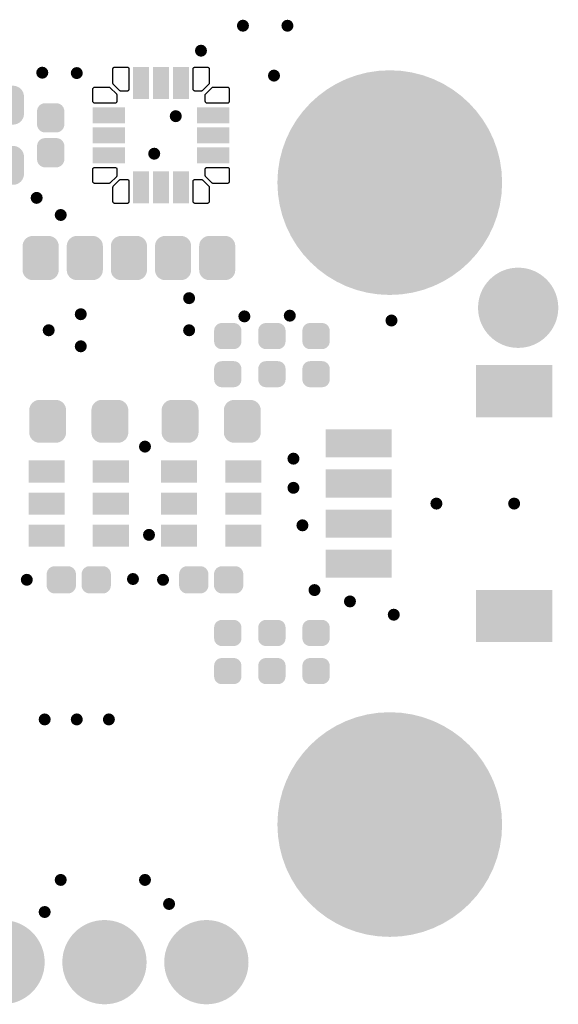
# Model space of a CAD drawing. Header units: inches. Extents: x 0.3 to 40.7, y 0.2 to 25.1.
# Tile 3 of 3: x 27.3 to 40.7, y 0.2 to 24.7. Entities that reach past the tile are written whole.
import ezdxf

# ---------------------------------------------------------------- set-up
doc = ezdxf.new("R2010")
doc.units = ezdxf.units.IN
for name, color, linetype in [('Pad Holes', 156, 'Continuous'), ('Top Solder', 216, 'Continuous'), ('Via Holes', 16, 'Continuous')]:
    doc.layers.add(name, color=color, linetype=linetype)

# ---------------------------------------------------------------- blocks, each defined once
blk = doc.blocks.new('RES_0402_3079')
at = {"layer": 'Top Solder'}
h = blk.add_hatch(color=216, dxfattribs=at)
edge = h.paths.add_edge_path()
edge.add_arc((-0.34, -0.15), 0.19, 270, 360)
edge.add_line((-0.15, -0.15), (-0.15, 0.15))
edge.add_arc((-0.34, 0.15), 0.19, 0, 90)
edge.add_line((-0.34, 0.34), (-0.61, 0.34))
edge.add_arc((-0.61, 0.15), 0.19, 90, 180)
edge.add_line((-0.8, 0.15), (-0.8, -0.15))
edge.add_arc((-0.61, -0.15), 0.19, 180, 270)
edge.add_line((-0.61, -0.34), (-0.34, -0.34))
h = blk.add_hatch(color=216, dxfattribs=at)
edge = h.paths.add_edge_path()
edge.add_arc((0.34, 0.15), 0.19, 90, 180)
edge.add_line((0.15, 0.15), (0.15, -0.15))
edge.add_arc((0.34, -0.15), 0.19, 180, 270)
edge.add_line((0.34, -0.34), (0.61, -0.34))
edge.add_arc((0.61, -0.15), 0.19, 270, 360)
edge.add_line((0.8, -0.15), (0.8, 0.15))
edge.add_arc((0.61, 0.15), 0.19, 0, 90)
edge.add_line((0.61, 0.34), (0.34, 0.34))
blk = doc.blocks.new('F_____________1___F_________1_3082')
at = {"layer": 'Top Solder'}
h = blk.add_hatch(color=216, dxfattribs=at)
edge = h.paths.add_edge_path()
edge.add_arc((0, 0), 1, 0, 360)
blk = doc.blocks.new('CAP_0603_3083')
at = {"layer": 'Top Solder'}
h = blk.add_hatch(color=216, dxfattribs=at)
edge = h.paths.add_edge_path()
edge.add_arc((-0.537, -0.263), 0.272, 270, 360)
edge.add_line((-0.265, -0.263), (-0.265, 0.263))
edge.add_arc((-0.537, 0.263), 0.272, 0, 90)
edge.add_line((-0.537, 0.535), (-0.963, 0.535))
edge.add_arc((-0.963, 0.263), 0.272, 90, 180)
edge.add_line((-1.235, 0.263), (-1.235, -0.263))
edge.add_arc((-0.963, -0.263), 0.272, 180, 270)
edge.add_line((-0.963, -0.535), (-0.537, -0.535))
h = blk.add_hatch(color=216, dxfattribs=at)
edge = h.paths.add_edge_path()
edge.add_arc((0.537, 0.263), 0.272, 90, 180)
edge.add_line((0.265, 0.263), (0.265, -0.263))
edge.add_arc((0.537, -0.263), 0.272, 180, 270)
edge.add_line((0.537, -0.535), (0.963, -0.535))
edge.add_arc((0.963, -0.263), 0.272, 270, 360)
edge.add_line((1.235, -0.263), (1.235, 0.263))
edge.add_arc((0.963, 0.263), 0.272, 0, 90)
edge.add_line((0.963, 0.535), (0.537, 0.535))
blk = doc.blocks.new('CAP_0402_3084')
at = {"layer": 'Top Solder'}
h = blk.add_hatch(color=216, dxfattribs=at)
edge = h.paths.add_edge_path()
edge.add_arc((-0.271, -0.139), 0.201, 270, 360)
edge.add_line((-0.07, -0.139), (-0.07, 0.139))
edge.add_arc((-0.271, 0.139), 0.201, 0, 90)
edge.add_line((-0.271, 0.34), (-0.599, 0.34))
edge.add_arc((-0.599, 0.139), 0.201, 90, 180)
edge.add_line((-0.8, 0.139), (-0.8, -0.139))
edge.add_arc((-0.599, -0.139), 0.201, 180, 270)
edge.add_line((-0.599, -0.34), (-0.271, -0.34))
h = blk.add_hatch(color=216, dxfattribs=at)
edge = h.paths.add_edge_path()
edge.add_arc((0.271, 0.139), 0.201, 90, 180)
edge.add_line((0.07, 0.139), (0.07, -0.139))
edge.add_arc((0.271, -0.139), 0.201, 180, 270)
edge.add_line((0.271, -0.34), (0.599, -0.34))
edge.add_arc((0.599, -0.139), 0.201, 270, 360)
edge.add_line((0.8, -0.139), (0.8, 0.139))
edge.add_arc((0.599, 0.139), 0.201, 0, 90)
edge.add_line((0.599, 0.34), (0.271, 0.34))
blk = doc.blocks.new('RES_0402_3085')
at = {"layer": 'Top Solder'}
h = blk.add_hatch(color=216, dxfattribs=at)
edge = h.paths.add_edge_path()
edge.add_arc((-0.34, -0.15), 0.19, 270, 360)
edge.add_line((-0.15, -0.15), (-0.15, 0.15))
edge.add_arc((-0.34, 0.15), 0.19, 0, 90)
edge.add_line((-0.34, 0.34), (-0.61, 0.34))
edge.add_arc((-0.61, 0.15), 0.19, 90, 180)
edge.add_line((-0.8, 0.15), (-0.8, -0.15))
edge.add_arc((-0.61, -0.15), 0.19, 180, 270)
edge.add_line((-0.61, -0.34), (-0.34, -0.34))
h = blk.add_hatch(color=216, dxfattribs=at)
edge = h.paths.add_edge_path()
edge.add_arc((0.34, 0.15), 0.19, 90, 180)
edge.add_line((0.15, 0.15), (0.15, -0.15))
edge.add_arc((0.34, -0.15), 0.19, 180, 270)
edge.add_line((0.34, -0.34), (0.61, -0.34))
edge.add_arc((0.61, -0.15), 0.19, 270, 360)
edge.add_line((0.8, -0.15), (0.8, 0.15))
edge.add_arc((0.61, 0.15), 0.19, 0, 90)
edge.add_line((0.61, 0.34), (0.34, 0.34))
blk = doc.blocks.new('RES_0402_3086')
at = {"layer": 'Top Solder'}
h = blk.add_hatch(color=216, dxfattribs=at)
edge = h.paths.add_edge_path()
edge.add_arc((-0.34, -0.15), 0.19, 270, 360)
edge.add_line((-0.15, -0.15), (-0.15, 0.15))
edge.add_arc((-0.34, 0.15), 0.19, 0, 90)
edge.add_line((-0.34, 0.34), (-0.61, 0.34))
edge.add_arc((-0.61, 0.15), 0.19, 90, 180)
edge.add_line((-0.8, 0.15), (-0.8, -0.15))
edge.add_arc((-0.61, -0.15), 0.19, 180, 270)
edge.add_line((-0.61, -0.34), (-0.34, -0.34))
h = blk.add_hatch(color=216, dxfattribs=at)
edge = h.paths.add_edge_path()
edge.add_arc((0.34, 0.15), 0.19, 90, 180)
edge.add_line((0.15, 0.15), (0.15, -0.15))
edge.add_arc((0.34, -0.15), 0.19, 180, 270)
edge.add_line((0.34, -0.34), (0.61, -0.34))
edge.add_arc((0.61, -0.15), 0.19, 270, 360)
edge.add_line((0.8, -0.15), (0.8, 0.15))
edge.add_arc((0.61, 0.15), 0.19, 0, 90)
edge.add_line((0.61, 0.34), (0.34, 0.34))
blk = doc.blocks.new('RES_0402_3087')
at = {"layer": 'Top Solder'}
h = blk.add_hatch(color=216, dxfattribs=at)
edge = h.paths.add_edge_path()
edge.add_arc((-0.34, -0.15), 0.19, 270, 360)
edge.add_line((-0.15, -0.15), (-0.15, 0.15))
edge.add_arc((-0.34, 0.15), 0.19, 0, 90)
edge.add_line((-0.34, 0.34), (-0.61, 0.34))
edge.add_arc((-0.61, 0.15), 0.19, 90, 180)
edge.add_line((-0.8, 0.15), (-0.8, -0.15))
edge.add_arc((-0.61, -0.15), 0.19, 180, 270)
edge.add_line((-0.61, -0.34), (-0.34, -0.34))
h = blk.add_hatch(color=216, dxfattribs=at)
edge = h.paths.add_edge_path()
edge.add_arc((0.34, 0.15), 0.19, 90, 180)
edge.add_line((0.15, 0.15), (0.15, -0.15))
edge.add_arc((0.34, -0.15), 0.19, 180, 270)
edge.add_line((0.34, -0.34), (0.61, -0.34))
edge.add_arc((0.61, -0.15), 0.19, 270, 360)
edge.add_line((0.8, -0.15), (0.8, 0.15))
edge.add_arc((0.61, 0.15), 0.19, 0, 90)
edge.add_line((0.61, 0.34), (0.34, 0.34))
blk = doc.blocks.new('RES_0402_3088')
at = {"layer": 'Top Solder'}
h = blk.add_hatch(color=216, dxfattribs=at)
edge = h.paths.add_edge_path()
edge.add_arc((-0.34, -0.15), 0.19, 270, 360)
edge.add_line((-0.15, -0.15), (-0.15, 0.15))
edge.add_arc((-0.34, 0.15), 0.19, 0, 90)
edge.add_line((-0.34, 0.34), (-0.61, 0.34))
edge.add_arc((-0.61, 0.15), 0.19, 90, 180)
edge.add_line((-0.8, 0.15), (-0.8, -0.15))
edge.add_arc((-0.61, -0.15), 0.19, 180, 270)
edge.add_line((-0.61, -0.34), (-0.34, -0.34))
h = blk.add_hatch(color=216, dxfattribs=at)
edge = h.paths.add_edge_path()
edge.add_arc((0.34, 0.15), 0.19, 90, 180)
edge.add_line((0.15, 0.15), (0.15, -0.15))
edge.add_arc((0.34, -0.15), 0.19, 180, 270)
edge.add_line((0.34, -0.34), (0.61, -0.34))
edge.add_arc((0.61, -0.15), 0.19, 270, 360)
edge.add_line((0.8, -0.15), (0.8, 0.15))
edge.add_arc((0.61, 0.15), 0.19, 0, 90)
edge.add_line((0.61, 0.34), (0.34, 0.34))
blk = doc.blocks.new('RES_0402_3089')
at = {"layer": 'Top Solder'}
h = blk.add_hatch(color=216, dxfattribs=at)
edge = h.paths.add_edge_path()
edge.add_arc((-0.34, -0.15), 0.19, 270, 360)
edge.add_line((-0.15, -0.15), (-0.15, 0.15))
edge.add_arc((-0.34, 0.15), 0.19, 0, 90)
edge.add_line((-0.34, 0.34), (-0.61, 0.34))
edge.add_arc((-0.61, 0.15), 0.19, 90, 180)
edge.add_line((-0.8, 0.15), (-0.8, -0.15))
edge.add_arc((-0.61, -0.15), 0.19, 180, 270)
edge.add_line((-0.61, -0.34), (-0.34, -0.34))
h = blk.add_hatch(color=216, dxfattribs=at)
edge = h.paths.add_edge_path()
edge.add_arc((0.34, 0.15), 0.19, 90, 180)
edge.add_line((0.15, 0.15), (0.15, -0.15))
edge.add_arc((0.34, -0.15), 0.19, 180, 270)
edge.add_line((0.34, -0.34), (0.61, -0.34))
edge.add_arc((0.61, -0.15), 0.19, 270, 360)
edge.add_line((0.8, -0.15), (0.8, 0.15))
edge.add_arc((0.61, 0.15), 0.19, 0, 90)
edge.add_line((0.61, 0.34), (0.34, 0.34))
blk = doc.blocks.new('UFQFPN20_3090')
at = {"layer": 'Top Solder'}
for points in [[(-0.7, 1.7), (-0.3, 1.7), (-0.3, 0.9), (-0.7, 0.9)], [(-0.2, 1.7), (0.2, 1.7), (0.2, 0.9), (-0.2, 0.9)], [(0.3, 1.7), (0.7, 1.7), (0.7, 0.9), (0.3, 0.9)], [(-1.7, 0.3), (-1.7, 0.7), (-0.9, 0.7), (-0.9, 0.3)], [(0.9, 0.3), (0.9, 0.7), (1.7, 0.7), (1.7, 0.3)], [(-1.7, -0.2), (-1.7, 0.2), (-0.9, 0.2), (-0.9, -0.2)], [(0.9, -0.2), (0.9, 0.2), (1.7, 0.2), (1.7, -0.2)], [(-1.7, -0.7), (-1.7, -0.3), (-0.9, -0.3), (-0.9, -0.7)], [(0.9, -0.7), (0.9, -0.3), (1.7, -0.3), (1.7, -0.7)], [(-0.7, -0.9), (-0.3, -0.9), (-0.3, -1.7), (-0.7, -1.7)], [(-0.2, -0.9), (0.2, -0.9), (0.2, -1.7), (-0.2, -1.7)], [(0.3, -0.9), (0.7, -0.9), (0.7, -1.7), (0.3, -1.7)]]:
    blk.add_hatch(color=216, dxfattribs=at).paths.add_polyline_path(points)
for p, q in [((-1.2, 1.65), (-1.199, 1.66)), ((-1.2, 1.3), (-1.2, 1.65)), ((-1.199, 1.66), (-1.196, 1.669)), ((-1.196, 1.669), (-1.192, 1.678)), ((-1.192, 1.678), (-1.186, 1.686)), ((-1.186, 1.686), (-1.178, 1.692)), ((-1.178, 1.692), (-1.169, 1.696)), ((-1.169, 1.696), (-1.16, 1.699)), ((-1.16, 1.699), (-1.15, 1.7)), ((-1.15, 1.7), (-0.85, 1.7)), ((-0.85, 1.7), (-0.84, 1.699)), ((-0.84, 1.699), (-0.831, 1.696)), ((-0.831, 1.696), (-0.822, 1.692)), ((-0.822, 1.692), (-0.814, 1.686)), ((-0.814, 1.686), (-0.808, 1.678)), ((-0.808, 1.678), (-0.804, 1.669)), ((-0.804, 1.669), (-0.801, 1.66)), ((-0.801, 1.66), (-0.8, 1.65)), ((-0.8, 1.65), (-0.8, 1.15)), ((0.8, 1.65), (0.801, 1.66)), ((0.8, 1.15), (0.8, 1.65)), ((0.801, 1.66), (0.804, 1.669)), ((0.804, 1.669), (0.808, 1.678)), ((0.808, 1.678), (0.814, 1.686)), ((0.814, 1.686), (0.822, 1.692)), ((0.822, 1.692), (0.831, 1.696)), ((0.831, 1.696), (0.84, 1.699)), ((0.84, 1.699), (0.85, 1.7)), ((0.85, 1.7), (1.15, 1.7)), ((1.15, 1.7), (1.16, 1.699)), ((1.16, 1.699), (1.169, 1.696)), ((1.169, 1.696), (1.178, 1.692)), ((1.178, 1.692), (1.186, 1.686)), ((1.186, 1.686), (1.192, 1.678)), ((1.192, 1.678), (1.196, 1.669)), ((1.196, 1.669), (1.199, 1.66)), ((1.199, 1.66), (1.2, 1.65)), ((1.2, 1.65), (1.2, 1.3)), ((-1.2, 1.295), (-1.2, 1.3)), ((-1.2, 1.3), (-1.2, 1.3)), ((-1.199, 1.29), (-1.2, 1.295)), ((-1.197, 1.283), (-1.199, 1.29)), ((-1.196, 1.281), (-1.197, 1.283)), ((-1.192, 1.272), (-1.196, 1.281)), ((-1.186, 1.264), (-1.192, 1.272)), ((-1.036, 1.114), (-1.186, 1.264)), ((1.186, 1.264), (1.036, 1.114)), ((1.192, 1.272), (1.186, 1.264)), ((1.196, 1.281), (1.192, 1.272)), ((1.197, 1.283), (1.196, 1.281)), ((1.199, 1.29), (1.197, 1.283)), ((1.2, 1.295), (1.199, 1.29)), ((1.2, 1.3), (1.2, 1.3)), ((1.2, 1.3), (1.2, 1.295)), ((-1.7, 1.15), (-1.699, 1.16)), ((-1.7, 0.85), (-1.7, 1.15)), ((-1.699, 1.16), (-1.696, 1.169)), ((-1.696, 1.169), (-1.692, 1.178)), ((-1.692, 1.178), (-1.686, 1.186)), ((-1.686, 1.186), (-1.678, 1.192)), ((-1.678, 1.192), (-1.669, 1.196)), ((-1.669, 1.196), (-1.66, 1.199)), ((-1.66, 1.199), (-1.65, 1.2)), ((-1.65, 1.2), (-1.3, 1.2)), ((-1.3, 1.2), (-1.295, 1.2)), ((-1.3, 1.2), (-1.3, 1.2)), ((-1.295, 1.2), (-1.29, 1.199)), ((-1.29, 1.199), (-1.283, 1.197)), ((-1.283, 1.197), (-1.281, 1.196)), ((-1.281, 1.196), (-1.272, 1.192)), ((-1.272, 1.192), (-1.264, 1.186)), ((-1.264, 1.186), (-1.114, 1.036)), ((-1.114, 1.036), (-1.114, 1.036)), ((-1.114, 1.036), (-1.108, 1.028)), ((-1.108, 1.028), (-1.104, 1.019)), ((-1.104, 1.019), (-1.101, 1.01)), ((-1.101, 1.01), (-1.1, 1)), ((-1.1, 1), (-1.1, 0.85)), ((-1.028, 1.108), (-1.036, 1.114)), ((-1.036, 1.114), (-1.036, 1.114)), ((-1.019, 1.104), (-1.028, 1.108)), ((-1.01, 1.101), (-1.019, 1.104)), ((-1, 1.1), (-1.01, 1.101)), ((-0.85, 1.1), (-1, 1.1)), ((-0.84, 1.101), (-0.85, 1.1)), ((-0.831, 1.104), (-0.84, 1.101)), ((-0.822, 1.108), (-0.831, 1.104)), ((-0.814, 1.114), (-0.822, 1.108)), ((-0.808, 1.122), (-0.814, 1.114)), ((-0.804, 1.131), (-0.808, 1.122)), ((-0.801, 1.14), (-0.804, 1.131)), ((-0.8, 1.15), (-0.801, 1.14)), ((0.801, 1.14), (0.8, 1.15)), ((0.804, 1.131), (0.801, 1.14)), ((0.808, 1.122), (0.804, 1.131)), ((0.814, 1.114), (0.808, 1.122)), ((0.822, 1.108), (0.814, 1.114)), ((0.831, 1.104), (0.822, 1.108)), ((0.84, 1.101), (0.831, 1.104)), ((0.85, 1.1), (0.84, 1.101)), ((1, 1.1), (0.85, 1.1)), ((1.01, 1.101), (1, 1.1)), ((1.019, 1.104), (1.01, 1.101)), ((1.028, 1.108), (1.019, 1.104)), ((1.036, 1.114), (1.028, 1.108)), ((1.036, 1.114), (1.036, 1.114)), ((1.1, 1.005), (1.101, 1.01)), ((1.1, 1), (1.1, 1.005)), ((1.1, 0.85), (1.1, 1)), ((1.1, 1), (1.1, 1)), ((1.101, 1.01), (1.103, 1.017)), ((1.103, 1.017), (1.104, 1.019)), ((1.104, 1.019), (1.108, 1.028)), ((1.108, 1.028), (1.114, 1.036)), ((1.114, 1.036), (1.264, 1.186)), ((1.264, 1.186), (1.272, 1.192)), ((1.264, 1.186), (1.264, 1.186)), ((1.272, 1.192), (1.281, 1.196)), ((1.281, 1.196), (1.29, 1.199)), ((1.29, 1.199), (1.3, 1.2)), ((1.3, 1.2), (1.65, 1.2)), ((1.65, 1.2), (1.66, 1.199)), ((1.66, 1.199), (1.669, 1.196)), ((1.669, 1.196), (1.678, 1.192)), ((1.678, 1.192), (1.686, 1.186)), ((1.686, 1.186), (1.692, 1.178)), ((1.692, 1.178), (1.696, 1.169)), ((1.696, 1.169), (1.699, 1.16)), ((1.699, 1.16), (1.7, 1.15)), ((1.7, 1.15), (1.7, 0.85)), ((-1.699, 0.84), (-1.7, 0.85)), ((-1.696, 0.831), (-1.699, 0.84)), ((-1.692, 0.822), (-1.696, 0.831)), ((-1.686, 0.814), (-1.692, 0.822)), ((-1.678, 0.808), (-1.686, 0.814)), ((-1.669, 0.804), (-1.678, 0.808)), ((-1.66, 0.801), (-1.669, 0.804)), ((-1.65, 0.8), (-1.66, 0.801)), ((-1.15, 0.8), (-1.65, 0.8)), ((-1.14, 0.801), (-1.15, 0.8)), ((-1.131, 0.804), (-1.14, 0.801)), ((-1.122, 0.808), (-1.131, 0.804)), ((-1.114, 0.814), (-1.122, 0.808)), ((-1.108, 0.822), (-1.114, 0.814)), ((-1.104, 0.831), (-1.108, 0.822)), ((-1.101, 0.84), (-1.104, 0.831)), ((-1.1, 0.85), (-1.101, 0.84)), ((1.101, 0.84), (1.1, 0.85)), ((1.104, 0.831), (1.101, 0.84)), ((1.108, 0.822), (1.104, 0.831)), ((1.114, 0.814), (1.108, 0.822)), ((1.122, 0.808), (1.114, 0.814)), ((1.131, 0.804), (1.122, 0.808)), ((1.14, 0.801), (1.131, 0.804)), ((1.15, 0.8), (1.14, 0.801)), ((1.65, 0.8), (1.15, 0.8)), ((1.66, 0.801), (1.65, 0.8)), ((1.669, 0.804), (1.66, 0.801)), ((1.678, 0.808), (1.669, 0.804)), ((1.686, 0.814), (1.678, 0.808)), ((1.692, 0.822), (1.686, 0.814)), ((1.696, 0.831), (1.692, 0.822)), ((1.699, 0.84), (1.696, 0.831)), ((1.7, 0.85), (1.699, 0.84)), ((-1.7, -0.85), (-1.699, -0.84)), ((-1.7, -1.15), (-1.7, -0.85)), ((-1.699, -0.84), (-1.696, -0.831)), ((-1.696, -0.831), (-1.692, -0.822)), ((-1.692, -0.822), (-1.686, -0.814)), ((-1.686, -0.814), (-1.678, -0.808)), ((-1.678, -0.808), (-1.669, -0.804)), ((-1.669, -0.804), (-1.66, -0.801)), ((-1.66, -0.801), (-1.65, -0.8)), ((-1.65, -0.8), (-1.15, -0.8)), ((-1.15, -0.8), (-1.14, -0.801)), ((-1.14, -0.801), (-1.131, -0.804)), ((-1.131, -0.804), (-1.122, -0.808)), ((-1.122, -0.808), (-1.114, -0.814)), ((-1.114, -0.814), (-1.108, -0.822)), ((-1.108, -0.822), (-1.104, -0.831)), ((-1.104, -0.831), (-1.101, -0.84)), ((-1.101, -0.84), (-1.1, -0.85)), ((-1.1, -0.85), (-1.1, -1)), ((1.1, -0.85), (1.101, -0.84)), ((1.1, -1), (1.1, -0.85)), ((1.101, -0.84), (1.104, -0.831)), ((1.104, -0.831), (1.108, -0.822)), ((1.108, -0.822), (1.114, -0.814)), ((1.114, -0.814), (1.122, -0.808)), ((1.122, -0.808), (1.131, -0.804)), ((1.131, -0.804), (1.14, -0.801)), ((1.14, -0.801), (1.15, -0.8)), ((1.15, -0.8), (1.65, -0.8)), ((1.65, -0.8), (1.66, -0.801)), ((1.66, -0.801), (1.669, -0.804)), ((1.669, -0.804), (1.678, -0.808)), ((1.678, -0.808), (1.686, -0.814)), ((1.686, -0.814), (1.692, -0.822)), ((1.692, -0.822), (1.696, -0.831)), ((1.696, -0.831), (1.699, -0.84)), ((1.699, -0.84), (1.7, -0.85)), ((1.7, -0.85), (1.7, -1.15)), ((-1.699, -1.16), (-1.7, -1.15)), ((-1.696, -1.169), (-1.699, -1.16)), ((-1.692, -1.178), (-1.696, -1.169)), ((-1.686, -1.186), (-1.692, -1.178)), ((-1.678, -1.192), (-1.686, -1.186)), ((-1.669, -1.196), (-1.678, -1.192)), ((-1.66, -1.199), (-1.669, -1.196)), ((-1.65, -1.2), (-1.66, -1.199)), ((-1.3, -1.2), (-1.65, -1.2)), ((-1.295, -1.2), (-1.3, -1.2)), ((-1.3, -1.2), (-1.3, -1.2)), ((-1.29, -1.199), (-1.295, -1.2)), ((-1.283, -1.197), (-1.29, -1.199)), ((-1.281, -1.196), (-1.283, -1.197)), ((-1.272, -1.192), (-1.281, -1.196)), ((-1.264, -1.186), (-1.272, -1.192)), ((-1.114, -1.036), (-1.264, -1.186)), ((-1.186, -1.264), (-1.036, -1.114)), ((-1.108, -1.028), (-1.114, -1.036)), ((-1.114, -1.036), (-1.114, -1.036)), ((-1.104, -1.019), (-1.108, -1.028)), ((-1.101, -1.01), (-1.104, -1.019)), ((-1.1, -1), (-1.101, -1.01)), ((-1.036, -1.114), (-1.028, -1.108)), ((-1.036, -1.114), (-1.036, -1.114)), ((-1.028, -1.108), (-1.019, -1.104)), ((-1.019, -1.104), (-1.01, -1.101)), ((-1.01, -1.101), (-1, -1.1)), ((-1, -1.1), (-0.85, -1.1)), ((-0.85, -1.1), (-0.84, -1.101)), ((-0.84, -1.101), (-0.831, -1.104)), ((-0.831, -1.104), (-0.822, -1.108)), ((-0.822, -1.108), (-0.814, -1.114)), ((-0.814, -1.114), (-0.808, -1.122)), ((-0.808, -1.122), (-0.804, -1.131)), ((-0.804, -1.131), (-0.801, -1.14)), ((-0.801, -1.14), (-0.8, -1.15)), ((-0.8, -1.15), (-0.8, -1.65)), ((0.8, -1.15), (0.801, -1.14)), ((0.8, -1.65), (0.8, -1.15)), ((0.801, -1.14), (0.804, -1.131)), ((0.804, -1.131), (0.808, -1.122)), ((0.808, -1.122), (0.814, -1.114)), ((0.814, -1.114), (0.822, -1.108)), ((0.822, -1.108), (0.831, -1.104)), ((0.831, -1.104), (0.84, -1.101)), ((0.84, -1.101), (0.85, -1.1)), ((0.85, -1.1), (1, -1.1)), ((1, -1.1), (1.005, -1.1)), ((1, -1.1), (1, -1.1)), ((1.005, -1.1), (1.01, -1.101)), ((1.01, -1.101), (1.017, -1.103)), ((1.017, -1.103), (1.019, -1.104)), ((1.019, -1.104), (1.028, -1.108)), ((1.028, -1.108), (1.036, -1.114)), ((1.036, -1.114), (1.186, -1.264)), ((1.101, -1.01), (1.1, -1)), ((1.104, -1.019), (1.101, -1.01)), ((1.108, -1.028), (1.104, -1.019)), ((1.114, -1.036), (1.108, -1.028)), ((1.264, -1.186), (1.114, -1.036)), ((1.114, -1.036), (1.114, -1.036)), ((1.272, -1.192), (1.264, -1.186)), ((1.281, -1.196), (1.272, -1.192)), ((1.283, -1.197), (1.281, -1.196)), ((1.29, -1.199), (1.283, -1.197)), ((1.295, -1.2), (1.29, -1.199)), ((1.3, -1.2), (1.295, -1.2)), ((1.65, -1.2), (1.3, -1.2)), ((1.3, -1.2), (1.3, -1.2)), ((1.66, -1.199), (1.65, -1.2)), ((1.669, -1.196), (1.66, -1.199)), ((1.678, -1.192), (1.669, -1.196)), ((1.686, -1.186), (1.678, -1.192)), ((1.692, -1.178), (1.686, -1.186)), ((1.696, -1.169), (1.692, -1.178)), ((1.699, -1.16), (1.696, -1.169)), ((1.7, -1.15), (1.699, -1.16)), ((-1.2, -1.295), (-1.199, -1.29)), ((-1.2, -1.3), (-1.2, -1.295)), ((-1.2, -1.65), (-1.2, -1.3)), ((-1.2, -1.3), (-1.2, -1.3)), ((-1.199, -1.29), (-1.197, -1.283)), ((-1.197, -1.283), (-1.196, -1.281)), ((-1.196, -1.281), (-1.192, -1.272)), ((-1.192, -1.272), (-1.186, -1.264)), ((1.186, -1.264), (1.186, -1.264)), ((1.186, -1.264), (1.192, -1.272)), ((1.192, -1.272), (1.196, -1.281)), ((1.196, -1.281), (1.199, -1.29)), ((1.199, -1.29), (1.2, -1.3)), ((1.2, -1.3), (1.2, -1.65)), ((-1.199, -1.66), (-1.2, -1.65)), ((-1.196, -1.669), (-1.199, -1.66)), ((-1.192, -1.678), (-1.196, -1.669)), ((-1.186, -1.686), (-1.192, -1.678)), ((-1.178, -1.692), (-1.186, -1.686)), ((-1.169, -1.696), (-1.178, -1.692)), ((-1.16, -1.699), (-1.169, -1.696)), ((-1.15, -1.7), (-1.16, -1.699)), ((-0.85, -1.7), (-1.15, -1.7)), ((-0.84, -1.699), (-0.85, -1.7)), ((-0.831, -1.696), (-0.84, -1.699)), ((-0.822, -1.692), (-0.831, -1.696)), ((-0.814, -1.686), (-0.822, -1.692)), ((-0.808, -1.678), (-0.814, -1.686)), ((-0.804, -1.669), (-0.808, -1.678)), ((-0.801, -1.66), (-0.804, -1.669)), ((-0.8, -1.65), (-0.801, -1.66)), ((0.801, -1.66), (0.8, -1.65)), ((0.804, -1.669), (0.801, -1.66)), ((0.808, -1.678), (0.804, -1.669)), ((0.814, -1.686), (0.808, -1.678)), ((0.822, -1.692), (0.814, -1.686)), ((0.831, -1.696), (0.822, -1.692)), ((0.84, -1.699), (0.831, -1.696)), ((0.85, -1.7), (0.84, -1.699)), ((1.15, -1.7), (0.85, -1.7)), ((1.16, -1.699), (1.15, -1.7)), ((1.169, -1.696), (1.16, -1.699)), ((1.178, -1.692), (1.169, -1.696)), ((1.186, -1.686), (1.178, -1.692)), ((1.192, -1.678), (1.186, -1.686)), ((1.196, -1.669), (1.192, -1.678)), ((1.199, -1.66), (1.196, -1.669)), ((1.2, -1.65), (1.199, -1.66))]:
    blk.add_line(p, q, dxfattribs=at)
blk = doc.blocks.new('SM04B_SRSS_TB_LF__SN__F_________1_3094')
at = {"layer": 'Top Solder'}
for points in [[(-3.45, 2.888), (-2.15, 2.888), (-2.15, 0.988), (-3.45, 0.988)], [(2.15, 2.888), (3.45, 2.888), (3.45, 0.988), (2.15, 0.988)], [(-1.85, -1.112), (-1.15, -1.112), (-1.15, -2.762), (-1.85, -2.762)], [(-0.85, -1.112), (-0.15, -1.112), (-0.15, -2.762), (-0.85, -2.762)], [(0.15, -1.112), (0.85, -1.112), (0.85, -2.762), (0.15, -2.762)], [(1.15, -1.112), (1.85, -1.112), (1.85, -2.762), (1.15, -2.762)]]:
    blk.add_hatch(color=216, dxfattribs=at).paths.add_polyline_path(points)
blk = doc.blocks.new('RES_0603_3118')
at = {"layer": 'Top Solder'}
h = blk.add_hatch(color=216, dxfattribs=at)
edge = h.paths.add_edge_path()
edge.add_arc((-0.574, -0.276), 0.259, 270, 360)
edge.add_line((-0.315, -0.276), (-0.315, 0.276))
edge.add_arc((-0.574, 0.276), 0.259, 0, 90)
edge.add_line((-0.574, 0.535), (-0.976, 0.535))
edge.add_arc((-0.976, 0.276), 0.259, 90, 180)
edge.add_line((-1.235, 0.276), (-1.235, -0.276))
edge.add_arc((-0.976, -0.276), 0.259, 180, 270)
edge.add_line((-0.976, -0.535), (-0.574, -0.535))
h = blk.add_hatch(color=216, dxfattribs=at)
edge = h.paths.add_edge_path()
edge.add_arc((0.574, 0.276), 0.259, 90, 180)
edge.add_line((0.315, 0.276), (0.315, -0.276))
edge.add_arc((0.574, -0.276), 0.259, 180, 270)
edge.add_line((0.574, -0.535), (0.976, -0.535))
edge.add_arc((0.976, -0.276), 0.259, 270, 360)
edge.add_line((1.235, -0.276), (1.235, 0.276))
edge.add_arc((0.976, 0.276), 0.259, 0, 90)
edge.add_line((0.976, 0.535), (0.574, 0.535))
blk = doc.blocks.new('RES_0603_3119')
at = {"layer": 'Top Solder'}
h = blk.add_hatch(color=216, dxfattribs=at)
edge = h.paths.add_edge_path()
edge.add_arc((-0.574, -0.276), 0.259, 270, 360)
edge.add_line((-0.315, -0.276), (-0.315, 0.276))
edge.add_arc((-0.574, 0.276), 0.259, 0, 90)
edge.add_line((-0.574, 0.535), (-0.976, 0.535))
edge.add_arc((-0.976, 0.276), 0.259, 90, 180)
edge.add_line((-1.235, 0.276), (-1.235, -0.276))
edge.add_arc((-0.976, -0.276), 0.259, 180, 270)
edge.add_line((-0.976, -0.535), (-0.574, -0.535))
h = blk.add_hatch(color=216, dxfattribs=at)
edge = h.paths.add_edge_path()
edge.add_arc((0.574, 0.276), 0.259, 90, 180)
edge.add_line((0.315, 0.276), (0.315, -0.276))
edge.add_arc((0.574, -0.276), 0.259, 180, 270)
edge.add_line((0.574, -0.535), (0.976, -0.535))
edge.add_arc((0.976, -0.276), 0.259, 270, 360)
edge.add_line((1.235, -0.276), (1.235, 0.276))
edge.add_arc((0.976, 0.276), 0.259, 0, 90)
edge.add_line((0.976, 0.535), (0.574, 0.535))
blk = doc.blocks.new('APA102_2020_3126')
at = {"layer": 'Top Solder'}
for points in [[(-1.25, 1.075), (-0.35, 1.075), (-0.35, 0.525), (-1.25, 0.525)], [(0.35, 1.075), (1.25, 1.075), (1.25, 0.525), (0.35, 0.525)], [(-1.25, 0.275), (-0.35, 0.275), (-0.35, -0.275), (-1.25, -0.275)], [(0.35, 0.275), (1.25, 0.275), (1.25, -0.275), (0.35, -0.275)], [(-1.25, -0.525), (-0.35, -0.525), (-0.35, -1.075), (-1.25, -1.075)], [(0.35, -0.525), (1.25, -0.525), (1.25, -1.075), (0.35, -1.075)]]:
    blk.add_hatch(color=216, dxfattribs=at).paths.add_polyline_path(points)
blk = doc.blocks.new('APA102_2020_3127')
at = {"layer": 'Top Solder'}
for points in [[(-1.25, 1.075), (-0.35, 1.075), (-0.35, 0.525), (-1.25, 0.525)], [(0.35, 1.075), (1.25, 1.075), (1.25, 0.525), (0.35, 0.525)], [(-1.25, 0.275), (-0.35, 0.275), (-0.35, -0.275), (-1.25, -0.275)], [(0.35, 0.275), (1.25, 0.275), (1.25, -0.275), (0.35, -0.275)], [(-1.25, -0.525), (-0.35, -0.525), (-0.35, -1.075), (-1.25, -1.075)], [(0.35, -0.525), (1.25, -0.525), (1.25, -1.075), (0.35, -1.075)]]:
    blk.add_hatch(color=216, dxfattribs=at).paths.add_polyline_path(points)
blk = doc.blocks.new('CAP_0402_3134')
at = {"layer": 'Top Solder'}
h = blk.add_hatch(color=216, dxfattribs=at)
edge = h.paths.add_edge_path()
edge.add_arc((-0.271, -0.139), 0.201, 270, 360)
edge.add_line((-0.07, -0.139), (-0.07, 0.139))
edge.add_arc((-0.271, 0.139), 0.201, 0, 90)
edge.add_line((-0.271, 0.34), (-0.599, 0.34))
edge.add_arc((-0.599, 0.139), 0.201, 90, 180)
edge.add_line((-0.8, 0.139), (-0.8, -0.139))
edge.add_arc((-0.599, -0.139), 0.201, 180, 270)
edge.add_line((-0.599, -0.34), (-0.271, -0.34))
h = blk.add_hatch(color=216, dxfattribs=at)
edge = h.paths.add_edge_path()
edge.add_arc((0.271, 0.139), 0.201, 90, 180)
edge.add_line((0.07, 0.139), (0.07, -0.139))
edge.add_arc((0.271, -0.139), 0.201, 180, 270)
edge.add_line((0.271, -0.34), (0.599, -0.34))
edge.add_arc((0.599, -0.139), 0.201, 270, 360)
edge.add_line((0.8, -0.139), (0.8, 0.139))
edge.add_arc((0.599, 0.139), 0.201, 0, 90)
edge.add_line((0.599, 0.34), (0.271, 0.34))
blk = doc.blocks.new('CAP_0402_3135')
at = {"layer": 'Top Solder'}
h = blk.add_hatch(color=216, dxfattribs=at)
edge = h.paths.add_edge_path()
edge.add_arc((-0.271, -0.139), 0.201, 270, 360)
edge.add_line((-0.07, -0.139), (-0.07, 0.139))
edge.add_arc((-0.271, 0.139), 0.201, 0, 90)
edge.add_line((-0.271, 0.34), (-0.599, 0.34))
edge.add_arc((-0.599, 0.139), 0.201, 90, 180)
edge.add_line((-0.8, 0.139), (-0.8, -0.139))
edge.add_arc((-0.599, -0.139), 0.201, 180, 270)
edge.add_line((-0.599, -0.34), (-0.271, -0.34))
h = blk.add_hatch(color=216, dxfattribs=at)
edge = h.paths.add_edge_path()
edge.add_arc((0.271, 0.139), 0.201, 90, 180)
edge.add_line((0.07, 0.139), (0.07, -0.139))
edge.add_arc((0.271, -0.139), 0.201, 180, 270)
edge.add_line((0.271, -0.34), (0.599, -0.34))
edge.add_arc((0.599, -0.139), 0.201, 270, 360)
edge.add_line((0.8, -0.139), (0.8, 0.139))
edge.add_arc((0.599, 0.139), 0.201, 0, 90)
edge.add_line((0.599, 0.34), (0.271, 0.34))
blk = doc.blocks.new('PIN_HEADER_2_54___VERT__1_10POS_3137')
at = {"layer": 'Pad Holes'}
h = blk.add_hatch(color=7, dxfattribs=at)
edge = h.paths.add_edge_path()
edge.add_arc((-11.43, 0), 0.5, 0, 360)
h = blk.add_hatch(color=7, dxfattribs=at)
edge = h.paths.add_edge_path()
edge.add_arc((-8.89, 0), 0.5, 0, 360)
h = blk.add_hatch(color=7, dxfattribs=at)
edge = h.paths.add_edge_path()
edge.add_arc((-6.35, 0), 0.5, 0, 360)
h = blk.add_hatch(color=7, dxfattribs=at)
edge = h.paths.add_edge_path()
edge.add_arc((-3.81, 0), 0.5, 0, 360)
h = blk.add_hatch(color=7, dxfattribs=at)
edge = h.paths.add_edge_path()
edge.add_arc((-1.27, 0), 0.5, 0, 360)
h = blk.add_hatch(color=7, dxfattribs=at)
edge = h.paths.add_edge_path()
edge.add_arc((1.27, 0), 0.5, 0, 360)
h = blk.add_hatch(color=7, dxfattribs=at)
edge = h.paths.add_edge_path()
edge.add_arc((3.81, 0), 0.5, 0, 360)
h = blk.add_hatch(color=7, dxfattribs=at)
edge = h.paths.add_edge_path()
edge.add_arc((6.35, 0), 0.5, 0, 360)
h = blk.add_hatch(color=7, dxfattribs=at)
edge = h.paths.add_edge_path()
edge.add_arc((8.89, 0), 0.5, 0, 360)
h = blk.add_hatch(color=7, dxfattribs=at)
edge = h.paths.add_edge_path()
edge.add_arc((11.43, 0), 0.5, 0, 360)
at = {"layer": 'Top Solder'}
h = blk.add_hatch(color=216, dxfattribs=at)
edge = h.paths.add_edge_path()
edge.add_arc((-11.43, 0), 1.05, 0, 360)
h = blk.add_hatch(color=216, dxfattribs=at)
edge = h.paths.add_edge_path()
edge.add_arc((-8.89, 0), 1.05, 0, 360)
h = blk.add_hatch(color=216, dxfattribs=at)
edge = h.paths.add_edge_path()
edge.add_arc((-6.35, 0), 1.05, 0, 360)
h = blk.add_hatch(color=216, dxfattribs=at)
edge = h.paths.add_edge_path()
edge.add_arc((-3.81, 0), 1.05, 0, 360)
h = blk.add_hatch(color=216, dxfattribs=at)
edge = h.paths.add_edge_path()
edge.add_arc((-1.27, 0), 1.05, 0, 360)
h = blk.add_hatch(color=216, dxfattribs=at)
edge = h.paths.add_edge_path()
edge.add_arc((1.27, 0), 1.05, 0, 360)
h = blk.add_hatch(color=216, dxfattribs=at)
edge = h.paths.add_edge_path()
edge.add_arc((3.81, 0), 1.05, 0, 360)
h = blk.add_hatch(color=216, dxfattribs=at)
edge = h.paths.add_edge_path()
edge.add_arc((6.35, 0), 1.05, 0, 360)
h = blk.add_hatch(color=216, dxfattribs=at)
edge = h.paths.add_edge_path()
edge.add_arc((8.89, 0), 1.05, 0, 360)
h = blk.add_hatch(color=216, dxfattribs=at)
edge = h.paths.add_edge_path()
edge.add_arc((11.43, 0), 1.05, 0, 360)

msp = doc.modelspace()

# ---------------------------------------------------------------- hatches: boundary and pattern name
at = {"layer": 'Pad Holes'}
h = msp.add_hatch(color=7, dxfattribs=at)
edge = h.paths.add_edge_path()
edge.add_arc((36.5, 20.68), 1.6, 0, 360)
h = msp.add_hatch(color=7, dxfattribs=at)
edge = h.paths.add_edge_path()
edge.add_arc((36.5, 4.68), 1.6, 0, 360)
at = {"layer": 'Top Solder'}
h = msp.add_hatch(color=216, dxfattribs=at)
edge = h.paths.add_edge_path()
edge.add_arc((36.5, 20.68), 2.8, 0, 360)
h = msp.add_hatch(color=216, dxfattribs=at)
edge = h.paths.add_edge_path()
edge.add_arc((28, 18.5), 0.25, 270, 360)
edge.add_line((28.25, 18.5), (28.25, 19.1))
edge.add_arc((28, 19.1), 0.25, 0, 90)
edge.add_line((28, 19.35), (27.6, 19.35))
edge.add_arc((27.6, 19.1), 0.25, 90, 180)
edge.add_line((27.35, 19.1), (27.35, 18.5))
edge.add_arc((27.6, 18.5), 0.25, 180, 270)
edge.add_line((27.6, 18.25), (28, 18.25))
h = msp.add_hatch(color=216, dxfattribs=at)
edge = h.paths.add_edge_path()
edge.add_arc((28.7, 19.1), 0.25, 90, 180)
edge.add_line((28.45, 19.1), (28.45, 18.5))
edge.add_arc((28.7, 18.5), 0.25, 180, 270)
edge.add_line((28.7, 18.25), (29.1, 18.25))
edge.add_arc((29.1, 18.5), 0.25, 270, 360)
edge.add_line((29.35, 18.5), (29.35, 19.1))
edge.add_arc((29.1, 19.1), 0.25, 0, 90)
edge.add_line((29.1, 19.35), (28.7, 19.35))
h = msp.add_hatch(color=216, dxfattribs=at)
edge = h.paths.add_edge_path()
edge.add_arc((29.8, 19.1), 0.25, 90, 180)
edge.add_line((29.55, 19.1), (29.55, 18.5))
edge.add_arc((29.8, 18.5), 0.25, 180, 270)
edge.add_line((29.8, 18.25), (30.2, 18.25))
edge.add_arc((30.2, 18.5), 0.25, 270, 360)
edge.add_line((30.45, 18.5), (30.45, 19.1))
edge.add_arc((30.2, 19.1), 0.25, 0, 90)
edge.add_line((30.2, 19.35), (29.8, 19.35))
h = msp.add_hatch(color=216, dxfattribs=at)
edge = h.paths.add_edge_path()
edge.add_arc((30.9, 19.1), 0.25, 90, 180)
edge.add_line((30.65, 19.1), (30.65, 18.5))
edge.add_arc((30.9, 18.5), 0.25, 180, 270)
edge.add_line((30.9, 18.25), (31.3, 18.25))
edge.add_arc((31.3, 18.5), 0.25, 270, 360)
edge.add_line((31.55, 18.5), (31.55, 19.1))
edge.add_arc((31.3, 19.1), 0.25, 0, 90)
edge.add_line((31.3, 19.35), (30.9, 19.35))
h = msp.add_hatch(color=216, dxfattribs=at)
edge = h.paths.add_edge_path()
edge.add_arc((32, 19.1), 0.25, 90, 180)
edge.add_line((31.75, 19.1), (31.75, 18.5))
edge.add_arc((32, 18.5), 0.25, 180, 270)
edge.add_line((32, 18.25), (32.4, 18.25))
edge.add_arc((32.4, 18.5), 0.25, 270, 360)
edge.add_line((32.65, 18.5), (32.65, 19.1))
edge.add_arc((32.4, 19.1), 0.25, 0, 90)
edge.add_line((32.4, 19.35), (32, 19.35))
h = msp.add_hatch(color=216, dxfattribs=at)
edge = h.paths.add_edge_path()
edge.add_arc((36.5, 4.68), 2.8, 0, 360)
at = {"layer": 'Via Holes'}
h = msp.add_hatch(color=7, dxfattribs=at)
edge = h.paths.add_edge_path()
edge.add_arc((32.841, 24.591), 0.15, 0, 360)
h = msp.add_hatch(color=7, dxfattribs=at)
edge = h.paths.add_edge_path()
edge.add_arc((33.95, 24.59), 0.15, 0, 360)
h = msp.add_hatch(color=7, dxfattribs=at)
edge = h.paths.add_edge_path()
edge.add_arc((31.795, 23.968), 0.15, 0, 360)
h = msp.add_hatch(color=7, dxfattribs=at)
edge = h.paths.add_edge_path()
edge.add_arc((27.84, 23.42), 0.15, 0, 360)
h = msp.add_hatch(color=7, dxfattribs=at)
edge = h.paths.add_edge_path()
edge.add_arc((28.7, 23.41), 0.15, 0, 360)
h = msp.add_hatch(color=7, dxfattribs=at)
edge = h.paths.add_edge_path()
edge.add_arc((33.615, 23.347), 0.15, 0, 360)
h = msp.add_hatch(color=7, dxfattribs=at)
edge = h.paths.add_edge_path()
edge.add_arc((31.167, 22.336), 0.15, 0, 360)
h = msp.add_hatch(color=7, dxfattribs=at)
edge = h.paths.add_edge_path()
edge.add_arc((30.63, 21.4), 0.15, 0, 360)
h = msp.add_hatch(color=7, dxfattribs=at)
edge = h.paths.add_edge_path()
edge.add_arc((27.7, 20.3), 0.15, 0, 360)
h = msp.add_hatch(color=7, dxfattribs=at)
edge = h.paths.add_edge_path()
edge.add_arc((28.3, 19.873), 0.15, 0, 360)
h = msp.add_hatch(color=7, dxfattribs=at)
edge = h.paths.add_edge_path()
edge.add_arc((31.5, 17.8), 0.15, 0, 360)
h = msp.add_hatch(color=7, dxfattribs=at)
edge = h.paths.add_edge_path()
edge.add_arc((28.8, 17.4), 0.15, 0, 360)
h = msp.add_hatch(color=7, dxfattribs=at)
edge = h.paths.add_edge_path()
edge.add_arc((32.877, 17.346), 0.15, 0, 360)
h = msp.add_hatch(color=7, dxfattribs=at)
edge = h.paths.add_edge_path()
edge.add_arc((34.009, 17.364), 0.15, 0, 360)
h = msp.add_hatch(color=7, dxfattribs=at)
edge = h.paths.add_edge_path()
edge.add_arc((36.543, 17.243), 0.15, 0, 360)
h = msp.add_hatch(color=7, dxfattribs=at)
edge = h.paths.add_edge_path()
edge.add_arc((28, 17), 0.15, 0, 360)
h = msp.add_hatch(color=7, dxfattribs=at)
edge = h.paths.add_edge_path()
edge.add_arc((31.5, 17), 0.15, 0, 360)
h = msp.add_hatch(color=7, dxfattribs=at)
edge = h.paths.add_edge_path()
edge.add_arc((28.8, 16.6), 0.15, 0, 360)
h = msp.add_hatch(color=7, dxfattribs=at)
edge = h.paths.add_edge_path()
edge.add_arc((30.4, 14.1), 0.15, 0, 360)
h = msp.add_hatch(color=7, dxfattribs=at)
edge = h.paths.add_edge_path()
edge.add_arc((34.1, 13.8), 0.15, 0, 360)
h = msp.add_hatch(color=7, dxfattribs=at)
edge = h.paths.add_edge_path()
edge.add_arc((34.1, 13.073), 0.15, 0, 360)
h = msp.add_hatch(color=7, dxfattribs=at)
edge = h.paths.add_edge_path()
edge.add_arc((37.663, 12.68), 0.15, 0, 360)
h = msp.add_hatch(color=7, dxfattribs=at)
edge = h.paths.add_edge_path()
edge.add_arc((39.6, 12.68), 0.15, 0, 360)
h = msp.add_hatch(color=7, dxfattribs=at)
edge = h.paths.add_edge_path()
edge.add_arc((34.324, 12.138), 0.15, 0, 360)
h = msp.add_hatch(color=7, dxfattribs=at)
edge = h.paths.add_edge_path()
edge.add_arc((30.5, 11.9), 0.15, 0, 360)
h = msp.add_hatch(color=7, dxfattribs=at)
edge = h.paths.add_edge_path()
edge.add_arc((27.455, 10.78), 0.15, 0, 360)
h = msp.add_hatch(color=7, dxfattribs=at)
edge = h.paths.add_edge_path()
edge.add_arc((30.1, 10.8), 0.15, 0, 360)
h = msp.add_hatch(color=7, dxfattribs=at)
edge = h.paths.add_edge_path()
edge.add_arc((30.85, 10.78), 0.15, 0, 360)
h = msp.add_hatch(color=7, dxfattribs=at)
edge = h.paths.add_edge_path()
edge.add_arc((34.625, 10.524), 0.15, 0, 360)
h = msp.add_hatch(color=7, dxfattribs=at)
edge = h.paths.add_edge_path()
edge.add_arc((35.508, 10.241), 0.15, 0, 360)
h = msp.add_hatch(color=7, dxfattribs=at)
edge = h.paths.add_edge_path()
edge.add_arc((36.6, 9.91), 0.15, 0, 360)
h = msp.add_hatch(color=7, dxfattribs=at)
edge = h.paths.add_edge_path()
edge.add_arc((27.9, 7.3), 0.15, 0, 360)
h = msp.add_hatch(color=7, dxfattribs=at)
edge = h.paths.add_edge_path()
edge.add_arc((28.7, 7.3), 0.15, 0, 360)
h = msp.add_hatch(color=7, dxfattribs=at)
edge = h.paths.add_edge_path()
edge.add_arc((29.5, 7.3), 0.15, 0, 360)
h = msp.add_hatch(color=7, dxfattribs=at)
edge = h.paths.add_edge_path()
edge.add_arc((28.3, 3.3), 0.15, 0, 360)
h = msp.add_hatch(color=7, dxfattribs=at)
edge = h.paths.add_edge_path()
edge.add_arc((30.4, 3.3), 0.15, 0, 360)
h = msp.add_hatch(color=7, dxfattribs=at)
edge = h.paths.add_edge_path()
edge.add_arc((31, 2.7), 0.15, 0, 360)
h = msp.add_hatch(color=7, dxfattribs=at)
edge = h.paths.add_edge_path()
edge.add_arc((27.9, 2.5), 0.15, 0, 360)

# ---------------------------------------------------------------- block references
for name, p in [('UFQFPN20_3090', (30.8, 21.86)), ('PIN_HEADER_2_54___VERT__1_10POS_3137', (20.5, 1.25))]:
    msp.add_blockref(name, p)
for name, p, rotation in [('CAP_0603_3083', (26.85, 21.86), 90), ('CAP_0402_3084', (28.05, 21.86), 270), ('F_____________1___F_________1_3082', (39.7, 17.56), 270), ('RES_0402_3079', (32.463, 16.38), 90), ('RES_0402_3085', (33.563, 16.38), 90), ('RES_0402_3087', (34.663, 16.38), 90), ('SM04B_SRSS_TB_LF__SN__F_________1_3094', (37.663, 12.68), 270), ('RES_0603_3118', (28.75, 14.73), 180), ('RES_0603_3119', (32.05, 14.73), 180), ('APA102_2020_3126', (28.75, 12.68), 180), ('APA102_2020_3127', (32.05, 12.68), 180), ('CAP_0402_3134', (28.75, 10.78), 180), ('CAP_0402_3135', (32.05, 10.78), 180), ('RES_0402_3088', (32.463, 8.98), 270), ('RES_0402_3089', (33.563, 8.98), 270), ('RES_0402_3086', (34.663, 8.98), 270)]:
    msp.add_blockref(name, p, dxfattribs=dict(rotation=rotation))

doc.saveas('drawing.dxf')
